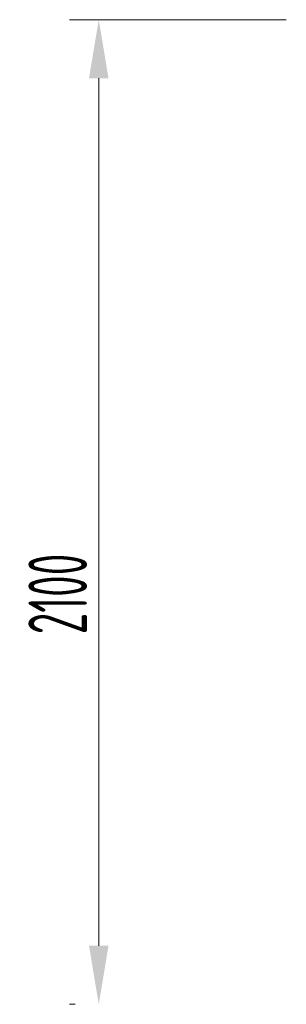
# Model space of a CAD drawing. Header units: millimetres. Extents: x 7400 to 85045, y 24168 to 123018.
# Tile 45 of 79: x 32926 to 33494, y 100784 to 102884. Entities that reach past the tile are written whole.
import ezdxf

# ---------------------------------------------------------------- set-up
doc = ezdxf.new("R2010")
doc.units = ezdxf.units.MM
doc.layers.add('UT_KOTY - DIMENZE', color=7, linetype='Continuous', lineweight=5)
doc.styles.add('ISOCP 2.5', font='isocp.shx', dxfattribs={"width": 0.6, "height": 2.5})

msp = doc.modelspace()

# ---------------------------------------------------------------- linework, layer by layer
at = {"layer": 'UT_KOTY - DIMENZE'}
for p, q in [((33494.2, 102884.2), (33032.4, 102884.2)), ((33094.9, 100909.2), (33094.9, 102759.2)), ((33044.9, 100784.2), (33032.4, 100784.2))]:
    msp.add_line(p, q, dxfattribs=at)
for points in [[(33074.1, 102759.2), (33115.7, 102759.2), (33094.9, 102884.2)], [(33074.1, 100909.2), (33115.7, 100909.2), (33094.9, 100784.2)]]:
    msp.add_solid(points, dxfattribs=at)

# ---------------------------------------------------------------- texts
at = {"layer": 'UT_KOTY - DIMENZE', "insert": (33007.4, 101659.3), "char_height": 125, "attachment_point": 5, "rotation": 90, "style": 'ISOCP 2.5'}
msp.add_mtext('2100', dxfattribs=at)

doc.saveas('drawing.dxf')
